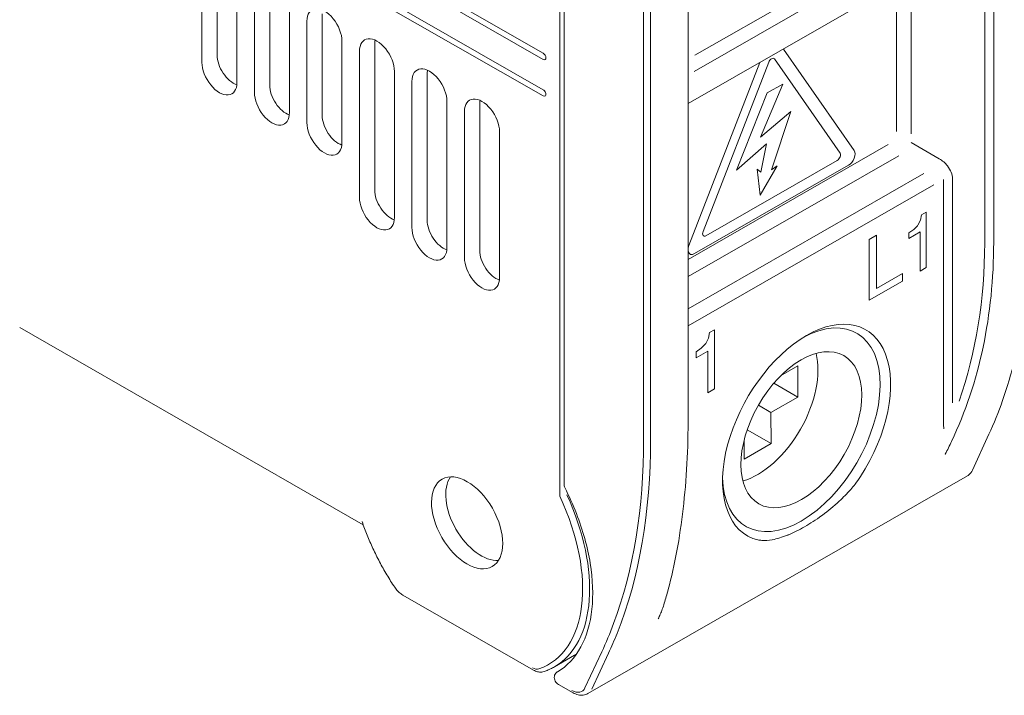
# Model space of a CAD drawing. Header units: millimetres. Extents: x -556 to 0, y 0 to 403.
# Tile 21 of 57: x -81 to -41, y 151 to 178. Entities that reach past the tile are written whole.
import ezdxf

# ---------------------------------------------------------------- set-up
doc = ezdxf.new("R2010")
doc.units = ezdxf.units.MM
doc.header["$LTSCALE"] = 2

# ---------------------------------------------------------------- blocks, each defined once
blk = doc.blocks.new('CGI0800-02')
at = {"color": 31, "linetype": 'Continuous', "lineweight": 0, "extrusion": (0.707107, -0.40558, 0.579228)}
for p, q in [((-41.68610866, 169.17283696), (-41.68610866, 227.92558007)), ((-42.0482407, 227.51823239), (-42.0482407, 169.14549137)), ((-55.82702108, 220.91462366), (-55.82702108, 161.22275901)), ((-55.54541787, 161.22346378), (-55.54541787, 220.91532843)), ((-59.21147904, 213.56758357), (-59.21147904, 158.91637398)), ((-44.13789221, 182.2480399), (-53.76167926, 176.72806242)), ((-53.78881927, 176.07048122), (-44.01448422, 181.67680949)), ((-45.6168187, 179.07408477), (-45.6168187, 173.64796139)), ((-45.01326531, 173.55566504), (-45.01326531, 179.20647286)), ((-50.18148718, 176.97801624), (-47.31823043, 172.87517518)), ((-53.99936927, 169.04303138), (-51.13611251, 176.43046564)), ((-50.77361968, 176.44418044), (-53.42527011, 169.60270764)), ((-47.89232959, 172.77627194), (-50.54398002, 176.57589634)), ((-50.20965082, 175.55477394), (-51.10566008, 173.41204134)), ((-50.83241, 175.20972506), (-50.20965082, 175.55477394)), ((-52.07761536, 172.08781911), (-50.83241, 175.20972506)), ((-51.10566008, 173.41204134), (-49.87996351, 174.45860752)), ((-49.87996351, 174.45860752), (-50.65628141, 172.09900577)), ((-45.94455817, 173.12116837), (-54.02819017, 168.48458753)), ((-50.86052057, 173.14936665), (-52.07761536, 172.08781911)), ((-51.09397961, 171.99865392), (-50.86052057, 173.14936665)), ((-43.88463903, 172.54643067), (-45.01326531, 173.19647997)), ((-54.02819017, 167.78835946), (-45.51870121, 172.66920181)), ((-47.54787009, 172.28268626), (-53.7697296, 168.71397425)), ((-53.31045028, 169.43817907), (-48.00714942, 172.48002748)), ((-50.43582346, 172.26005355), (-51.11899854, 171.08206236)), ((-50.65628141, 172.09900577), (-50.43582346, 172.26005355)), ((-44.51115854, 171.94970181), (-54.02819017, 166.49095672)), ((-51.23788019, 172.12085482), (-51.09397961, 171.99865392)), ((-51.11899854, 171.08206236), (-51.23788019, 172.12085482)), ((-54.02819017, 165.79472865), (-44.10294853, 171.48761338)), ((-43.71515133, 171.71004472), (-43.71515133, 162.02800277)), ((-43.3530193, 162.6964437), (-43.3530193, 171.73739031)), ((-57.5167439, 152.63714221), (-58.19751429, 151.17900809)), ((-57.92715339, 151.12214755), (-57.246383, 152.58028166))]:
    blk.add_line(p, q, dxfattribs=at)
at = {"color": 0, "linetype": 'Continuous', "lineweight": 0, "extrusion": (0.707107, -0.40558, 0.579228)}
for p, q in [((-54.02819017, 220.91772788), (-54.02819017, 162.16498478)), ((-59.0380152, 159.40288181), (-59.0380152, 213.98699502)), ((-80.88430189, 188.85005885), (-59.88323048, 176.80433915)), ((-59.88323048, 176.55859354), (-80.88430189, 188.60431323)), ((-59.88323048, 175.32986547), (-76.42952916, 184.8204325)), ((-76.42952916, 184.57468689), (-59.88323048, 175.08411986)), ((-73.05663623, 180.83154651), (-73.05663623, 176.73578629)), ((-73.67181272, 180.53546959), (-73.67181272, 176.43970936)), ((-54.02819017, 174.77163804), (-43.98460224, 180.53240342)), ((-72.25759915, 175.62854979), (-72.25759915, 179.72431001)), ((-70.93531589, 179.61480715), (-70.93531589, 175.51904692)), ((-71.55049237, 179.31873022), (-71.55049237, 175.22297)), ((-70.13627881, 174.41181043), (-70.13627881, 178.50757065)), ((-68.81399554, 178.39806778), (-68.81399554, 174.30230756)), ((-69.42917203, 178.10199086), (-69.42917203, 174.00623064)), ((-68.01495847, 173.19507106), (-68.01495847, 177.29083128)), ((-66.6926752, 177.18132842), (-66.6926752, 171.2834337)), ((-67.30785169, 176.8852515), (-67.30785169, 170.98735678)), ((-65.89363812, 170.1761972), (-65.89363812, 176.07409192)), ((-64.57135486, 175.96458906), (-64.57135486, 170.06669434)), ((-65.18653134, 175.66851213), (-65.18653134, 169.77061741)), ((-63.77231778, 168.95945784), (-63.77231778, 174.85735256)), ((-62.45003451, 174.74784969), (-62.45003451, 168.84995498)), ((-63.065211, 174.45177277), (-63.065211, 168.55387805)), ((-61.65099744, 167.74271848), (-61.65099744, 173.6406132)), ((-44.64236752, 170.07135539), (-44.59872674, 170.27754544)), ((-44.59872674, 170.27754544), (-44.40961668, 170.38601451)), ((-44.40961668, 170.38601451), (-44.40961668, 168.15734087)), ((-44.76601641, 169.84033954), (-44.74419602, 169.86970718)), ((-44.74419602, 169.86970718), (-44.64236752, 170.07135539)), ((-46.71530471, 169.29102785), (-46.42436616, 169.45790334)), ((-46.42436616, 169.45790334), (-46.42436616, 167.30927658)), ((-45.10786921, 169.55578796), (-44.91148568, 169.69370689)), ((-44.66055118, 169.58907038), (-45.10786921, 169.3324993)), ((-45.10786921, 169.3324993), (-45.10786921, 169.55578796)), ((-44.91148568, 169.69370689), (-44.76601641, 169.84033954)), ((-44.66055118, 168.01341076), (-44.66055118, 169.58907038)), ((-46.71530471, 166.83485255), (-46.71530471, 169.29102785)), ((-46.42436616, 167.30927658), (-45.3697139, 167.91420026)), ((-45.3697139, 167.91420026), (-45.3697139, 167.60665173)), ((-44.40961668, 168.15734087), (-44.66055118, 168.01341076)), ((-45.3697139, 167.60665173), (-46.71530471, 166.83485255)), ((-81.03484876, 165.72682481), (-67.15657785, 157.76657564)), ((-53.2105079, 165.30432674), (-53.16323038, 165.52524172)), ((-53.16323038, 165.52524172), (-52.96321013, 165.63996862)), ((-52.96321013, 165.63996862), (-52.96321013, 163.25120123)), ((-53.34143024, 165.05650003), (-53.31960985, 165.09008066)), ((-53.31960985, 165.09008066), (-53.2105079, 165.30432674)), ((-53.70874017, 164.75313385), (-53.49780972, 164.89939655)), ((-53.23232829, 164.78203885), (-53.70874017, 164.50878022)), ((-53.70874017, 164.50878022), (-53.70874017, 164.75313385)), ((-53.49780972, 164.89939655), (-53.34143024, 165.05650003)), ((-53.23232829, 163.09684139), (-53.23232829, 164.78203885)), ((-50.29474953, 163.77549191), (-49.59729153, 164.17775655)), ((-49.59729153, 164.17775655), (-49.59729153, 162.92093315)), ((-52.96321013, 163.25120123), (-53.23232829, 163.09684139)), ((-49.59729153, 162.92093315), (-50.56960094, 163.47862691)), ((-49.59729153, 162.92093315), (-50.68501651, 162.30050064)), ((-50.68501651, 162.30050064), (-51.1927838, 162.591744)), ((-50.68501651, 162.30050064), (-50.68202899, 161.04213277)), ((-50.68202899, 161.04213277), (-51.64545448, 161.59473093)), ((-51.76694156, 160.41985248), (-51.76511316, 161.19208726)), ((-41.87702274, 161.42123143), (-42.54601394, 159.96985359)), ((-50.68202899, 161.04213277), (-51.76694156, 160.41985248)), ((-42.74975022, 159.74147465), (-58.08157643, 150.94750041)), ((-65.55446559, 154.92284169), (-60.27999879, 151.89753182)), ((-59.4344325, 152.02659241), (-58.62056543, 152.49340738)), ((-59.31485208, 151.82788616), (-59.2968175, 151.83823037)), ((-59.29699868, 151.83812536), (-59.31447215, 151.82810299)), ((-58.68079752, 150.98339655), (-59.26335972, 151.3117589))]:
    blk.add_line(p, q, dxfattribs=at)
at = {"color": 0, "linetype": 'Continuous', "lineweight": 0}
for centre, major_axis, ratio, start_param, end_param in [((-68.72206525, 177.69641107), (-0.49754281, 0.86743942), 0.5792279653, 3.9318931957, 7.0734858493), ((-66.6007449, 176.47967171), (-0.49754281, 0.86743942), 0.5792279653, 3.9318931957, 7.0734858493), ((-66.03505948, 176.80413554), (-0.46271933, 0.80672653), 0.5792279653, 0.571378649, 0.7903005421), ((-72.39902051, 176.35859341), (0.46271933, -0.80672653), 0.5792279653, 3.9318931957, 5.7118066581), ((-59.88323048, 176.68146634), (0.07463142, -0.13011591), 0.5792279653, 5.5026895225, 8.644282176), ((-72.96470594, 176.03412958), (0.49754281, -0.86743942), 0.5792279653, 3.9318931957, 7.0734858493), ((-64.47942456, 175.26293235), (-0.49754281, 0.86743942), 0.5792279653, 3.9318931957, 7.0734858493), ((-63.91373914, 175.58739618), (-0.46271933, 0.80672653), 0.5792279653, 0.571378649, 0.7903005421), ((-70.27770017, 175.14185404), (0.46271933, -0.80672653), 0.5792279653, 3.9318931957, 5.7118066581), ((-70.84338559, 174.81739021), (0.49754281, -0.86743942), 0.5792279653, 3.9318931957, 7.0734858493), ((-62.35810422, 174.04619298), (-0.49754281, 0.86743942), 0.5792279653, 3.9318931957, 7.0734858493), ((-59.88323048, 175.20699267), (-0.07463142, 0.13011591), 0.5792279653, 2.3610968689, 5.5026895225), ((-61.79241879, 174.37065681), (-0.46271933, 0.80672653), 0.5792279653, 0.571378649, 0.7903005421), ((-68.15637982, 173.92511468), (0.46271933, -0.80672653), 0.5792279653, 3.9318931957, 5.7118066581), ((-68.72206525, 173.60065085), (0.49754281, -0.86743942), 0.5792279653, 3.9318931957, 7.0734858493), ((-66.03505948, 170.90624082), (0.46271933, -0.80672653), 0.5792279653, 3.9318931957, 5.7118066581), ((-66.6007449, 170.58177699), (0.49754281, -0.86743942), 0.5792279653, 3.9318931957, 7.0734858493), ((-63.91373914, 169.68950146), (0.46271933, -0.80672653), 0.5792279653, 3.9318931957, 5.7118066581), ((-64.47942456, 169.36503763), (0.49754281, -0.86743942), 0.5792279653, 3.9318931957, 7.0734858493), ((-53.66400367, 169.79455998), (-0.09328928, -0.16264489), 0.5792279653, 6.1607773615, 6.2831853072), ((-61.79241879, 168.47276209), (0.46271933, -0.80672653), 0.5792279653, 3.9318931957, 5.7118066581), ((-62.35810422, 168.14829826), (0.49754281, -0.86743942), 0.5792279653, 3.9318931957, 7.0734858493), ((-49.45671832, 161.6020754), (-2.23894265, -3.9034774), 0.5792279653, 0.7804957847, 3.899412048), ((-49.24458628, 161.48040146), (-2.3882055, -4.16370922), 0.5792279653, 1.476208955, 6.3679679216), ((-51.22448527, 162.61602486), (1.7165227, 2.992666), 0.5792279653, 3.6766642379, 5.7481137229), ((-62.39345956, 158.16852835), (1.00488567, -1.7519647), 0.5792279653, 3.4111195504, 6.0136584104), ((-49.45671832, 161.6020754), (-2.23894265, -3.9034774), 0.5792279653, 5.5253659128, 7.0636810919), ((-62.81772363, 157.92518047), (3.38329112, -5.89858807), 0.5792279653, 0, 1.4189481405), ((-54.57835816, 155.15959097), (-0.29889595, 0.02571404), 0.5100577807, 5.5443719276, 5.5977518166), ((-61.94914331, 158.42337768), (-3.30216933, 5.94487754), 0.5697883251, 3.1494188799, 3.1529535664), ((-61.94914331, 158.42337768), (-3.30216933, 5.94487754), 0.5697883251, 3.1529535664, 3.174117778), ((-59.16515504, 151.56790338), (0.14991804, -0.25985565), 0.580910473, 3.1376195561, 3.1401297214), ((-62.81961531, 157.88733783), (3.53024088, -6.04478055), 0.5844037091, 6.2761056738, 6.2786158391)]:
    blk.add_ellipse(centre, major_axis=major_axis, ratio=ratio, start_param=start_param, end_param=end_param, dxfattribs=at)
at = {"color": 31, "linetype": 'Continuous', "lineweight": 0}
for centre, major_axis, ratio, start_param, end_param in [((-50.65879985, 176.43324289), (0.09328928, 0.16264489), 0.5792279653, 6.0164835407, 8.1108786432), ((-48.00714942, 172.63361849), (0.09328928, 0.16264489), 0.5792279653, 3.9220884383, 6.0164835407), ((-47.54787009, 172.58986827), (-0.18657855, -0.32528978), 0.5792279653, 0.7804957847, 2.8748908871), ((-44.07027967, 171.97491432), (0.60301764, -0.55452555), 0.7003666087, 1.336203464, 1.8811752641), ((-44.07027967, 171.97491432), (0.60301764, -0.55452555), 0.7003666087, 0.5721783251, 1.336203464), ((-53.31045028, 169.59177008), (-0.09328928, -0.16264489), 0.5792279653, 4.9692859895, 7.0636810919), ((-68.52653222, 178.11258973), (22.5212747, -20.86991377), 0.699638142, 0.2173973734, 0.5752056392), ((-68.67653222, 177.9635702), (22.38703004, -20.58676089), 0.7003666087, 0.2920895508, 0.5721783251), ((-53.7697296, 169.02115627), (-0.18657855, -0.32528978), 0.5792279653, 4.9692859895, 5.2675342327), ((-53.7697296, 169.02115627), (-0.18657855, -0.32528978), 0.5792279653, 5.7182352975, 7.0636810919), ((-77.08269381, 173.20356133), (15.02308396, -25.73675836), 0.5842605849, 0.4462796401, 0.785860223), ((-76.94251196, 173.28538206), (-15.12258186, 25.9102547), 0.5842271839, 3.5696747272, 3.927482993), ((-68.52653222, 178.11258973), (22.5212747, -20.86991377), 0.699638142, 0.1913353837, 0.2173973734), ((-43.44942317, 160.41957325), (0.16860243, 0.24813952), 0.9369477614, 1.3540411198, 1.3925879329), ((-62.95914498, 157.84406452), (3.28378256, -5.72510018), 0.5792279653, 6.1734755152, 7.7119193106), ((-77.08269381, 173.20356133), (15.02308396, -25.73675836), 0.5842605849, 0.3844344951, 0.4462796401), ((-76.94251196, 173.28538206), (-15.12258186, 25.9102547), 0.5842271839, 3.526057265, 3.5696747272), ((-60.32191158, 152.48139497), (0.29852569, -0.52046365), 0.5792279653, 5.5026895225, 6.1734755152), ((-58.72277469, 151.73112673), (0.40330427, -0.69091969), 0.5842605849, 5.4982492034, 6.6676198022)]:
    blk.add_ellipse(centre, major_axis=major_axis, ratio=ratio, start_param=start_param, end_param=end_param, dxfattribs=at)
at = {"color": 0, "linetype": 'Continuous', "lineweight": 0}
for centre, major_axis in [((-49.45671832, 161.6020754), (-1.7165227, -2.992666)), ((-62.95914498, 157.84406452), (1.01183339, -1.76407767))]:
    blk.add_ellipse(centre, major_axis=major_axis, ratio=0.5792279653, dxfattribs=at)
for points, knots in [([(-40.19817029, 170.07379998), (-40.19817029, 168.7286386), (-40.29326883, 167.43361818), (-40.67003951, 164.99797536), (-40.95254326, 163.84892101), (-41.49060508, 162.31622727), (-41.67509085, 161.85932309), (-41.87702274, 161.42123143)], [0, 0, 0, 0, 4.9151594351, 4.9151594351, 9.8193581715, 9.8193581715, 12.014172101, 12.014172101, 12.014172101, 12.014172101]), ([(-54.02819017, 162.16498478), (-54.02819017, 160.8420292), (-54.09632791, 159.58107588), (-54.36621246, 157.23531423), (-54.56866796, 156.14232725), (-54.88516749, 154.96193883), (-54.93770076, 154.77797004), (-54.99249668, 154.59751383)], [0, 0, 0, 0, 4.832799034, 4.832799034, 9.6596299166, 9.6596299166, 10.5703397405, 10.5703397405, 10.5703397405, 10.5703397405]), ([(-42.54601394, 159.96985359), (-42.57912827, 159.89801198), (-42.62731245, 159.83325552), (-42.70692763, 159.76843106), (-42.72784345, 159.75403986), (-42.74975022, 159.74147465)], [0, 0, 0, 0, 0.29868592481, 0.29868592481, 0.39623279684, 0.39623279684, 0.39623279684, 0.39623279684]), ([(-47.06918744, 159.71002222), (-47.13675888, 159.60590331), (-47.20930672, 159.50469525), (-47.34223909, 159.33368476), (-47.40083553, 159.26260483), (-47.46118448, 159.19307249)], [8.56053261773, 8.56053261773, 8.56053261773, 8.56053261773, 8.93228210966, 8.93228210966, 9.20671482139, 9.20671482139, 9.20671482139, 9.20671482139]), ([(-59.30555329, 151.83319321), (-58.92164065, 152.05339646), (-58.59834211, 152.39209514), (-58.13182062, 153.25132771), (-57.97800772, 153.7762886), (-57.85686445, 154.92422037), (-57.88058107, 155.55616168), (-58.09267189, 156.85886351), (-58.28270032, 157.54551424), (-58.67990264, 158.57053651), (-58.83694609, 158.92280607), (-59.01115723, 159.26741719)], [0, 0, 0, 0, 2.4069424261, 2.4069424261, 4.728835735, 4.728835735, 6.9568846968, 6.9568846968, 9.1733840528, 9.1733840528, 10.3359959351, 10.3359959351, 10.3359959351, 10.3359959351]), ([(-59.0380152, 159.40288181), (-59.0380152, 159.35272684), (-59.02973955, 159.30806749), (-59.01341154, 159.27200074), (-59.01230024, 159.2696782), (-59.01115723, 159.26741719)], [0, 0, 0, 0, 0.1836837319, 0.1836837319, 0.19667716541, 0.19667716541, 0.19667716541, 0.19667716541]), ([(-47.46118448, 159.19307249), (-47.60775944, 159.02419301), (-47.76463021, 158.86441514), (-48.14668048, 158.51022873), (-48.37616516, 158.32384827), (-48.60383787, 158.15702133)], [9.2067148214, 9.2067148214, 9.2067148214, 9.2067148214, 9.8732543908, 9.8732543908, 10.7774344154, 10.7774344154, 10.7774344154, 10.7774344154]), ([(-48.60923895, 158.15306714), (-48.61670192, 158.14760817), (-48.62416305, 158.14217025), (-48.86840341, 157.96479858), (-49.10275556, 157.81417559), (-49.32454486, 157.68696248)], [10.78458477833, 10.78458477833, 10.78458477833, 10.78458477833, 10.81422667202, 10.81422667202, 11.7551989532, 11.7551989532, 11.7551989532, 11.7551989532]), ([(-65.88484518, 155.2427778), (-65.99537084, 155.40777615), (-66.10196569, 155.57620933), (-66.30648164, 155.91865319), (-66.40440251, 156.09266349), (-66.59081928, 156.44492854), (-66.67931499, 156.6231829), (-66.84619775, 156.98257379), (-66.92458464, 157.16370994), (-67.07063868, 157.52748438), (-67.13830571, 157.71012227), (-67.20034559, 157.89281815)], [3.81237864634, 3.81237864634, 3.81237864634, 3.81237864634, 3.90149238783, 3.90149238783, 3.99060612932, 3.99060612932, 4.07971987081, 4.07971987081, 4.1688336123, 4.1688336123, 4.25794735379, 4.25794735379, 4.25794735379, 4.25794735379]), ([(-50.01303676, 157.34788179), (-50.00610606, 157.35067869), (-49.99917025, 157.35349851), (-49.77189908, 157.44657475), (-49.54633415, 157.55974937), (-49.32454486, 157.68696248)], [10.78458477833, 10.78458477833, 10.78458477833, 10.78458477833, 10.81422667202, 10.81422667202, 11.7551989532, 11.7551989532, 11.7551989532, 11.7551989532]), ([(-51.41998512, 157.21450719), (-51.35241369, 157.18790305), (-51.28285169, 157.16820584), (-51.15852304, 157.14475421), (-51.10465492, 157.1381813), (-51.04975139, 157.13475507)], [8.56053261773, 8.56053261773, 8.56053261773, 8.56053261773, 8.93228210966, 8.93228210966, 9.20671482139, 9.20671482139, 9.20671482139, 9.20671482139]), ([(-51.04975139, 157.13475507), (-50.91640223, 157.12643347), (-50.77690118, 157.13664749), (-50.435672, 157.19731713), (-50.22938589, 157.26088453), (-50.01805143, 157.34586176)], [9.2067148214, 9.2067148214, 9.2067148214, 9.2067148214, 9.8732543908, 9.8732543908, 10.7774344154, 10.7774344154, 10.7774344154, 10.7774344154]), ([(-65.88484518, 155.2427778), (-65.8670726, 155.216246), (-65.84830789, 155.19048359), (-65.80898269, 155.14082799), (-65.78842264, 155.11693479), (-65.74567905, 155.07133839), (-65.72349604, 155.04963484), (-65.67764676, 155.00873329), (-65.65398097, 154.98953438), (-65.60525809, 154.95397005), (-65.58020097, 154.9376029), (-65.55446559, 154.92284169)], [2.47080666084, 2.47080666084, 2.47080666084, 2.47080666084, 2.60496385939, 2.60496385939, 2.73912105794, 2.73912105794, 2.87327825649, 2.87327825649, 3.00743545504, 3.00743545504, 3.14159265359, 3.14159265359, 3.14159265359, 3.14159265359]), ([(-54.99286442, 154.59628572), (-55.0175017, 154.51522455), (-55.04434139, 154.4353994), (-55.0982112, 154.28889886), (-55.12481575, 154.22165703), (-55.16722967, 154.12252574), (-55.18176874, 154.08974425), (-55.2104235, 154.02879221), (-55.22630457, 153.9863817), (-55.24208116, 153.97020099)], [0.7764705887, 0.7764705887, 0.7764705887, 0.7764705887, 1.13455860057, 1.13455860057, 1.44678209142, 1.44678209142, 1.60289383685, 1.60289383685, 1.73972333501, 1.73972333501, 1.73972333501, 1.73972333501]), ([(-59.4344325, 152.02659241), (-59.46087734, 152.01142427), (-59.48760951, 151.99675707), (-59.54162916, 151.96843482), (-59.56891664, 151.95477977), (-59.62402703, 151.92849088), (-59.65184995, 151.91585704), (-59.70801091, 151.89161829), (-59.73634895, 151.88001339), (-59.79351959, 151.85783896), (-59.82235219, 151.84726943), (-59.85142171, 151.83722015)], [2.36109686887, 2.36109686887, 2.36109686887, 2.36109686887, 2.38303882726, 2.38303882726, 2.40498078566, 2.40498078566, 2.42692274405, 2.42692274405, 2.44886470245, 2.44886470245, 2.47080666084, 2.47080666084, 2.47080666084, 2.47080666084]), ([(-60.27999879, 151.89753182), (-60.2542634, 151.88277061), (-60.22784812, 151.86961267), (-60.17365818, 151.84700343), (-60.1458783, 151.83754948), (-60.08901285, 151.82304506), (-60.05991673, 151.81799598), (-60.00076138, 151.81323927), (-59.9706907, 151.81354458), (-59.91057696, 151.82049003), (-59.8805387, 151.82715446), (-59.85142171, 151.83722015)], [3.14159265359, 3.14159265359, 3.14159265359, 3.14159265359, 3.27574985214, 3.27574985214, 3.40990705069, 3.40990705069, 3.54406424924, 3.54406424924, 3.67822144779, 3.67822144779, 3.81237864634, 3.81237864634, 3.81237864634, 3.81237864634]), ([(-59.26335972, 151.3117589), (-59.29151694, 151.32762977), (-59.31746103, 151.3484681), (-59.36258498, 151.39668924), (-59.38227076, 151.4247681), (-59.41292714, 151.48417725), (-59.4242915, 151.51620542), (-59.43695436, 151.58097827), (-59.43832257, 151.61463893), (-59.42945744, 151.67860675), (-59.41932139, 151.70989321), (-59.39002897, 151.7621944), (-59.37173698, 151.78464999), (-59.3393295, 151.81228595), (-59.32740196, 151.82068784), (-59.31485208, 151.82788616)], [0, 0, 0, 0, 0.09937162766, 0.09937162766, 0.19983864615, 0.19983864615, 0.30003919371, 0.30003919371, 0.40098282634, 0.40098282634, 0.49899201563, 0.49899201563, 0.58513011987, 0.58513011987, 0.62941447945, 0.62941447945, 0.62941447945, 0.62941447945]), ([(-58.08157643, 150.94750041), (-58.1384142, 150.9148996), (-58.20282092, 150.89424556), (-58.33441045, 150.87884673), (-58.40293613, 150.88379671), (-58.54125585, 150.91600682), (-58.61238879, 150.94483783), (-58.68079752, 150.98339655)], [0, 0, 0, 0, 0.25195783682, 0.25195783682, 0.50553802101, 0.50553802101, 0.77484067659, 0.77484067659, 0.77484067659, 0.77484067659])]:
    blk.add_open_spline(points, degree=3, knots=knots, dxfattribs=at)
at = {"color": 31, "linetype": 'Continuous', "lineweight": 0}
for points, knots in [([(-43.69868303, 161.64326441), (-43.7057505, 161.71725746), (-43.71020469, 161.7932752), (-43.71437887, 161.92251222), (-43.71515133, 161.97517657), (-43.71515133, 162.02800277)], [1.06868107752, 1.06868107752, 1.06868107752, 1.06868107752, 1.35426640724, 1.35426640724, 1.54773303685, 1.54773303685, 1.54773303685, 1.54773303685]), ([(-43.64834732, 160.61902996), (-43.64797515, 160.61906629), (-43.64760339, 160.61910308), (-43.64663795, 160.6191999), (-43.64604492, 160.61926064), (-43.64450591, 160.61942157), (-43.64356164, 160.61952356), (-43.64157583, 160.61974493), (-43.64053495, 160.61986499), (-43.6394976, 160.61998868)], [-0.0204744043, -0.0204744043, -0.0204744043, -0.0204744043, -0.017540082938, -0.017540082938, -0.012845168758, -0.012845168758, -0.005333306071, -0.005333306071, 0.003000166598, 0.003000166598, 0.003000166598, 0.003000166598]), ([(-59.21181767, 158.91643886), (-59.21132985, 158.91634553), (-59.21118043, 158.91631722), (-59.21088111, 158.91626086), (-59.21073122, 158.91623282), (-59.2105811, 158.91620491)], [-0.0006666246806, -0.0006666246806, -0.0006666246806, -0.0006666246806, 0, 0, 0.0006666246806, 0.0006666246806, 0.0006666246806, 0.0006666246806])]:
    blk.add_open_spline(points, degree=3, knots=knots, dxfattribs=at)
blk.add_open_spline([(-43.63966523, 160.62181879), (-43.6396075, 160.62120683), (-43.63955163, 160.62059679), (-43.63907277, 160.61472493)], degree=3, dxfattribs=at)
at = {"color": 0, "linetype": 'Continuous', "lineweight": 0}
for points in [[(-48.60383787, 158.15702133), (-48.60563833, 158.15570204), (-48.60743869, 158.15438398), (-48.60923895, 158.15306714)], [(-50.01805143, 157.34586176), (-50.01638018, 157.34653377), (-50.01470862, 157.34720711), (-50.01303676, 157.34788179)], [(-54.99248625, 154.59753062), (-54.99261225, 154.59711562), (-54.99273831, 154.59670065), (-54.99286442, 154.59628572)], [(-58.53896622, 152.54226489), (-58.56586927, 152.52546537), (-58.59307412, 152.50917575), (-58.62056543, 152.49340738)]]:
    blk.add_open_spline(points, degree=3, dxfattribs=at)

msp = doc.modelspace()

# ---------------------------------------------------------------- block references
msp.add_blockref('CGI0800-02', (0, 0))

doc.saveas('drawing.dxf')
